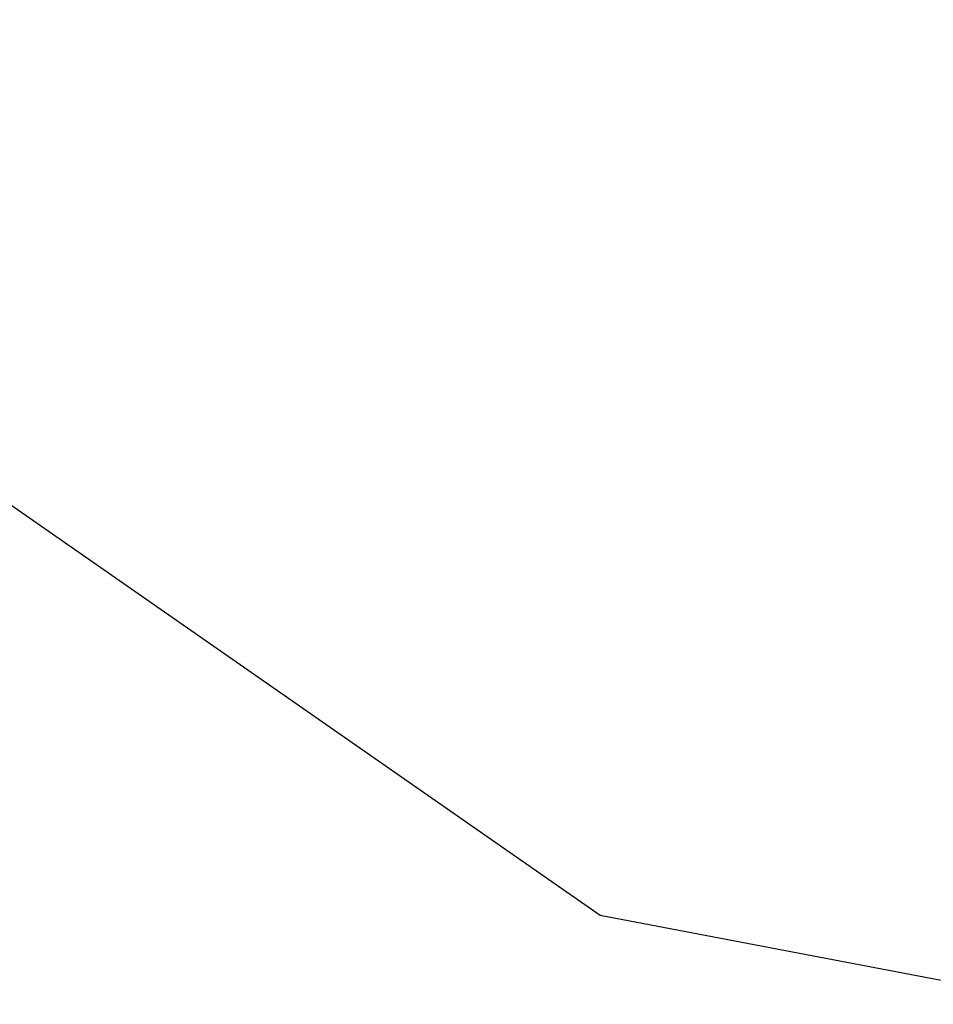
# Model space of a CAD drawing. Extents: x 4085 to 16701, y -65 to 10948.
# Tile 182 of 256: x 14940 to 14964, y 10870 to 10897. Entities that reach past the tile are written whole.
import ezdxf
from ezdxf.xclip import XClip

# ---------------------------------------------------------------- set-up
doc = ezdxf.new("R2010")
doc.units = 0
doc.header["$MEASUREMENT"] = 0
doc.header["$XCLIPFRAME"] = 0
doc.linetypes.add('CONTI', pattern=[0])
doc.layers.get('0').update_dxf_attribs({"color": 250, "linetype": 'CONTI'})

# ---------------------------------------------------------------- blocks, each defined once
blk = doc.blocks.new('A$C10aa157c')
at = {"linetype": 'Continuous'}
h = blk.add_hatch(color=256, dxfattribs=at)
h.dxf.hatch_style = 1
h.set_gradient(color1=(196, 196, 196), color2=(179, 179, 179), one_color=1, tint=0.699999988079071, name='SPHERICAL')
edge = h.paths.add_edge_path()
edge.add_line((-329.6939609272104, -123.8959480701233), (-413.5123903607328, -4.99904155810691))
edge.add_line((-413.5123903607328, -4.99904155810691), (-355.7886663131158, 33.28476060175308))
edge.add_line((-355.7886663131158, 33.28476060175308), (-335.031477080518, 75.58643090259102))
edge.add_line((-335.031477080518, 75.58643090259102), (-290.265852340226, 52.29770563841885))
edge.add_arc((-35.22096130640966, 435.710675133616), 460.4925641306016, 236.3682958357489, 253.1961533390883)
edge.add_arc((23.16678665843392, 1743.610821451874), 1759.185429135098, 263.7500878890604, 266.8247429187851)
edge.add_line((-74.2750708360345, -12.87386635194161), (-37.8087558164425, -12.38197344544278))
edge.add_line((-37.8087558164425, -12.38197344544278), (-8.681647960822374, -7.258780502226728))
edge.add_line((-8.681647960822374, -7.258780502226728), (21.71312455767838, 1.674478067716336))
edge.add_line((21.71312455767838, 1.674478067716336), (73.82824807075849, 22.10592837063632))
edge.add_line((73.82824807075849, 22.10592837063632), (122.4104008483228, 60.65294329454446))
edge.add_line((122.4104008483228, 60.65294329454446), (125.2745590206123, 27.75500045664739))
edge.add_line((125.2745590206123, 27.75500045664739), (114.748125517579, 2.379272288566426))
edge.add_line((114.748125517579, 2.379272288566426), (116.6623456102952, -0.02417328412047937))
edge.add_line((116.6623456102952, -0.02417328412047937), (116.2891382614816, -3.732436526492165))
edge.add_line((116.2891382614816, -3.732436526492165), (111.2584338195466, -27.65741119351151))
edge.add_line((111.2584338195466, -27.65741119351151), (112.8600939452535, -27.92515144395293))
edge.add_line((112.8600939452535, -27.92515144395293), (106.1017429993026, -65.58583641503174))
edge.add_line((106.1017429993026, -65.58583641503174), (101.2804055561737, -90.48027766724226))
edge.add_line((101.2804055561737, -90.48027766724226), (98.81490888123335, -96.13533966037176))
edge.add_line((98.81490888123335, -96.13533966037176), (53.13542081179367, -97.30507864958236))
edge.add_line((53.13542081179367, -97.30507864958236), (30.09047449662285, -97.89520286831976))
edge.add_line((30.09047449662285, -97.89520286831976), (12.28662535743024, -98.29843708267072))
edge.add_line((12.28662535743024, -98.29843708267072), (-62.51886126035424, -99.99268484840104))
edge.add_line((-62.51886126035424, -99.99268484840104), (-93.46711186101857, -101.1777100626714))
edge.add_line((-93.46711186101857, -101.1777100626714), (-93.73522817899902, -109.8933634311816))
edge.add_line((-93.73522817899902, -109.8933634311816), (-152.9130991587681, -112.2181400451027))
edge.add_line((-152.9130991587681, -112.2181400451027), (-153.085833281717, -120.2735644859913))
edge.add_line((-153.085833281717, -120.2735644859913), (-196.6151896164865, -120.663996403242))
edge.add_line((-196.6151896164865, -120.663996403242), (-196.010272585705, -100.2536491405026))
edge.add_line((-196.010272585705, -100.2536491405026), (-236.8828322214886, -97.89520286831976))
edge.add_line((-236.8828322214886, -97.89520286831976), (-266.6043384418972, -99.72434434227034))
edge.add_line((-266.6043384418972, -99.72434434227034), (-280.8519175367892, -100.7559259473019))
edge.add_line((-280.8519175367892, -100.7559259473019), (-292.7545044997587, -102.6790545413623))
edge.add_line((-292.7545044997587, -102.6790545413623), (-308.6164820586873, -109.5958216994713))
edge.add_line((-308.6164820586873, -109.5958216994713), (-329.6939609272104, -123.8959480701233))
blk.add_lwpolyline([(-373.7944340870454, 108.5221690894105), (-373.7944340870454, 37.87383067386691), (-338.7973859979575, -11.84971716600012), (-296.1668647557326, 12.1688909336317), (-278.1502265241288, 12.66864525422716), (-222.2923186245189, -17.35473897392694), (-192.3131233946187, -27.41567740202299), (-152.841873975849, -36.13979106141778), (-88.61392933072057, -37.22940865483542), (-24.38736609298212, -36.59652979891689), (-4.075459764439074, -35.34637554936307), (26.99026940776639, -25.76186857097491), (74.74103602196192, -7.278631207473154), (109.4043596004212, 7.298652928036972), (135.566190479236, 19.46775833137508), (110.1840137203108, 64.19822788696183), (9.488295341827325, 20.69822151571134), (-104.2532370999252, 13.96907995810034), (-207.6545405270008, 33.67587202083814), (-251.5703695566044, 64.2554686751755), (-301.8282399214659, 93.33502415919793), (-373.7944340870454, 108.5221690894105)], dxfattribs=at)

msp = doc.modelspace()

# ---------------------------------------------------------------- block references
at = {"linetype": 'Continuous'}
ref = msp.add_blockref('A$C10aa157c', (15163.26248192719, 10839.00416148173, 0.1769999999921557), dxfattribs=at)
XClip(ref).set_block_clipping_path([(-373.7944340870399, 108.52216908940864), (-301.8282399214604, 93.33502415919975), (-251.57036955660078, 64.25546867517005), (-207.6545405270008, 33.67587202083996), (-104.25323709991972, 13.969079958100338), (9.488295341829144, 20.69822151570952), (110.18401372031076, 64.19822788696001), (135.5661904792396, 19.467758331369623), (74.7410360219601, -7.278631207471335), (26.99026940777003, -25.76186857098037), (-4.075459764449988, -35.34637554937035), (-88.61392933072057, -37.22940865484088), (-152.84187397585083, -36.1397910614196), (-192.31312339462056, -27.415677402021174), (-222.2923186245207, -17.35473897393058), (-278.15022652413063, 12.668645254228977), (-296.17026621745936, 12.384943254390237), (-338.7973859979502, -11.849717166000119), (-373.7944340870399, 37.873830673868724)])

doc.saveas('drawing.dxf')
